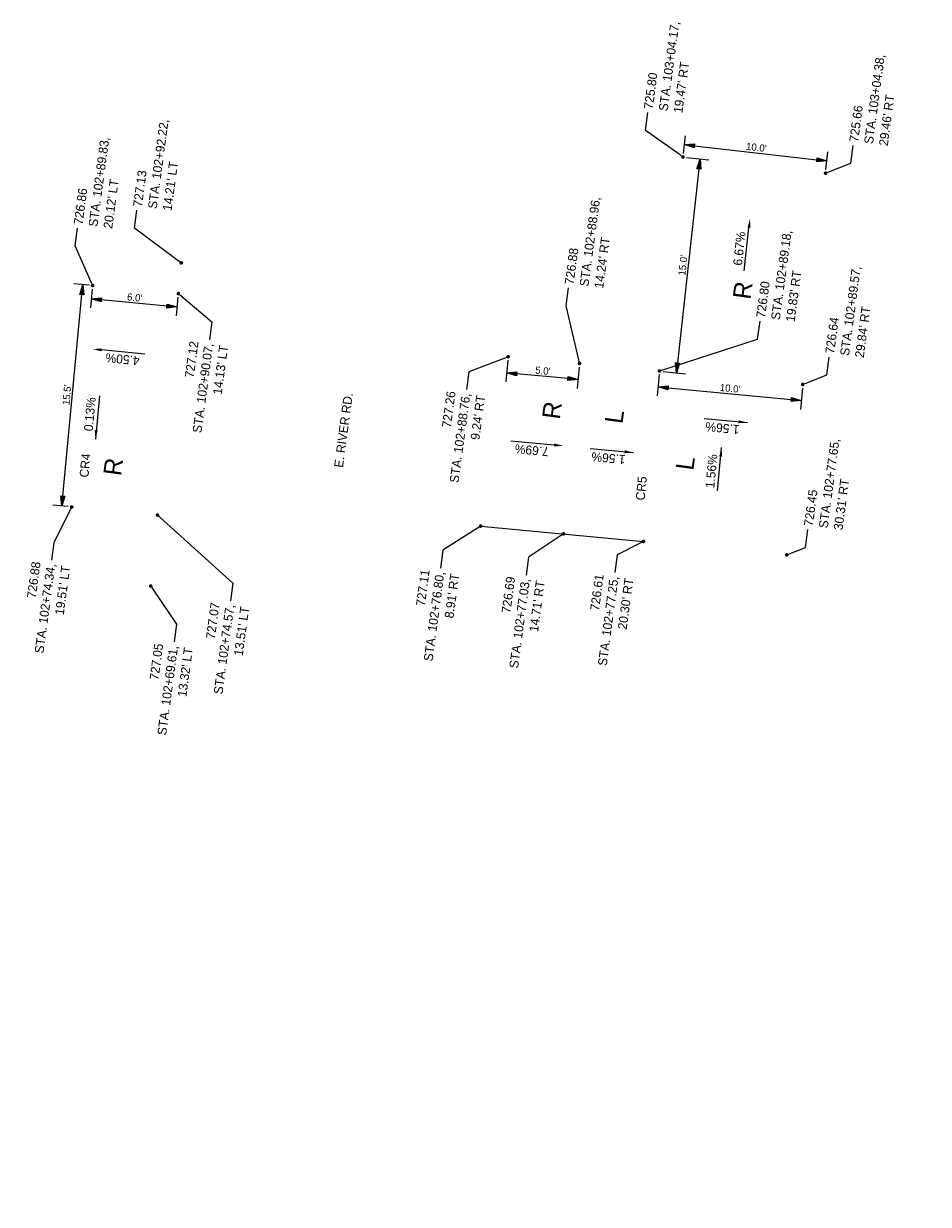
# Model space of a CAD drawing. Header units: feet. Extents: x 1464127 to 1492048, y 602360 to 652423.
# Tile 8 of 13: x 1481505 to 1481568, y 626972 to 627055. Entities that reach past the tile are written whole.
import ezdxf
from ezdxf import colors
from ezdxf.entities.mleader import LeaderData, LeaderLine
from ezdxf.math import Vec2, Vec3

# ---------------------------------------------------------------- set-up
doc = ezdxf.new("R2010")
doc.units = ezdxf.units.FT
doc.header["$MEASUREMENT"] = 0
doc.layers.add('GE_P_CL_Text', color=4, linetype='Continuous')
doc.layers.add('PV_P_Text', color=8, linetype='Continuous')
doc.styles.add('Slanted-Normal', font='font31.shx', dxfattribs={"height": 0.1})
doc.styles.get("Standard").update_dxf_attribs({"font": 'font31.shx'})
doc.dimstyles.new('Dec-1  Slanted', dxfattribs={"dimtxt": 0.14, "dimasz": 0.14, "dimexe": 0.07, "dimexo": 0.07, "dimgap": 0.07, "dimtad": 1, "dimdec": 1, "dimzin": 3, "dimdsep": 46, "dimtxsty": 'Slanted-Normal', "dimblk": 'Dim1', "dimcen": 0, "dimclrd": 95, "dimclre": 95, "dimclrt": 7, "dimadec": 1, "dimazin": 3, "dimtfac": 1, "dimtdec": 1, "dimtix": 1, "dimtofl": 0, "dimtmove": 1, "dimatfit": 3, "dimldrblk": 'Dim1', "dimfxl": 1, "dimtolj": 1, "dimtzin": 0, "dimlwd": -1, "dimlwe": -1, "dimarcsym": 0})

# ---------------------------------------------------------------- blocks, each defined once
blk = doc.blocks.new('Dim1')
h = blk.add_hatch(color=4)
h.dxf.hatch_style = 1
h.paths.add_polyline_path([(0, 0), (-1, -0.2), (-1, 0.2)])
at = {"color": 4}
blk.add_lwpolyline([(0, 0), (-1, -0.2), (-1, 0.2), (0, 0)], dxfattribs=at)
blk = doc.blocks.new('*D1074')
at = {"layer": 'Defpoints', "color": 0, "transparency": 16777216}
for p in [(1481509.718, 627036.407, 1565.532), (1481515.692, 627035.845, 1565.532), (1481509.63, 627035.471)]:
    blk.add_point(p, dxfattribs=at)
at = {"layer": 'PV_P_Text', "color": 95, "linetype": 'Continuous', "transparency": 16777216}
for p, q in [((1481509.695, 627036.158), (1481509.572, 627034.849)), ((1481515.668, 627035.596), (1481515.545, 627034.287)), ((1481514.907, 627034.974), (1481510.327, 627035.405))]:
    blk.add_line(p, q, dxfattribs=at)
at = {"layer": 'PV_P_Text', "color": 95, "transparency": 16777216, "xscale": 0.7000000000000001, "yscale": 0.7000000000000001, "zscale": 0.7000000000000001}
for p, rotation in [((1481509.63, 627035.471), 174.6235318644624), ((1481515.604, 627034.909), 354.6235318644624)]:
    blk.add_blockref('Dim1', p, dxfattribs=dict(at, rotation=rotation))
at = {"layer": 'PV_P_Text', "color": 7, "transparency": 16777216, "insert": (1481512.652, 627035.563), "char_height": 0.5, "attachment_point": 5, "rotation": 354.62353, "style": 'Slanted-Normal'}
blk.add_mtext("\\A1;6.0'", dxfattribs=at)
blk = doc.blocks.new('_Dot')
at = {"color": 0, "linetype": 'ByBlock', "lineweight": -2}
blk.add_line((-0.5, 0), (-1, 0), dxfattribs=at)
at = {"color": 0, "linetype": 'ByBlock', "const_width": 0.5}
blk.add_lwpolyline([(-0.25, 0, 1), (0.25, 0, 1)], format="xyb", close=True, dxfattribs=at)
blk = doc.blocks.new('*D1075')
at = {"layer": 'Defpoints', "color": 0, "transparency": 16777216}
for p in [(1481509.028, 627036.472), (1481509.718, 627036.407, 1565.532), (1481508.265, 627020.967, 1565.532)]:
    blk.add_point(p, dxfattribs=at)
at = {"layer": 'PV_P_Text', "color": 95, "linetype": 'Continuous', "transparency": 16777216}
for p, q in [((1481509.469, 627036.431), (1481508.406, 627036.531)), ((1481507.641, 627021.729), (1481508.963, 627035.775)), ((1481508.016, 627020.99), (1481506.953, 627021.09))]:
    blk.add_line(p, q, dxfattribs=at)
at = {"layer": 'PV_P_Text', "color": 95, "transparency": 16777216, "xscale": 0.7000000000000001, "yscale": 0.7000000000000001, "zscale": 0.7000000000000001}
for p, rotation in [((1481509.028, 627036.472), 84.62353186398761), ((1481507.575, 627021.032), 264.6235318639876)]:
    blk.add_blockref('Dim1', p, dxfattribs=dict(at, rotation=rotation))
at = {"layer": 'PV_P_Text', "color": 7, "transparency": 16777216, "insert": (1481507.928, 627028.787), "char_height": 0.5, "attachment_point": 5, "rotation": 84.62353, "style": 'Slanted-Normal'}
blk.add_mtext("\\A1;15.5'", dxfattribs=at)
blk = doc.blocks.new('*D1077')
at = {"layer": 'Defpoints', "color": 0, "transparency": 16777216}
for p in [(1481550.864, 627045.358, 1564.794), (1481549.224, 627030.448, 1565.532), (1481550.409, 627030.318)]:
    blk.add_point(p, dxfattribs=at)
at = {"layer": 'PV_P_Text', "color": 95, "linetype": 'Continuous', "transparency": 16777216}
for p, q in [((1481551.113, 627045.331), (1481552.67, 627045.159)), ((1481551.972, 627044.532), (1481550.485, 627031.013)), ((1481549.473, 627030.42), (1481551.03, 627030.249))]:
    blk.add_line(p, q, dxfattribs=at)
at = {"layer": 'PV_P_Text', "color": 95, "transparency": 16777216}
for p, xscale, yscale, zscale, rotation in [((1481552.049, 627045.228), 0.7, 0.7, 0.7, 83.72367222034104), ((1481550.409, 627030.318), 0.7000000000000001, 0.7000000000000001, 0.7000000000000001, 263.723672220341)]:
    blk.add_blockref('Dim1', p, dxfattribs=dict(at, xscale=xscale, yscale=yscale, zscale=zscale, rotation=rotation))
at = {"layer": 'PV_P_Text', "color": 7, "transparency": 16777216, "insert": (1481550.856, 627037.814), "char_height": 0.5, "attachment_point": 5, "rotation": 83.72367, "style": 'Slanted-Normal'}
blk.add_mtext("\\A1;15.0'", dxfattribs=at)
blk = doc.blocks.new('*D1078')
at = {"layer": 'Defpoints', "color": 0, "transparency": 16777216}
for p in [(1481538.675, 627031.441, 1565.532), (1481543.653, 627030.972, 1565.532), (1481538.57, 627030.325)]:
    blk.add_point(p, dxfattribs=at)
at = {"layer": 'PV_P_Text', "color": 95, "linetype": 'Continuous', "transparency": 16777216}
for p, q in [((1481538.651, 627031.192), (1481538.511, 627029.702)), ((1481543.629, 627030.723), (1481543.489, 627029.234)), ((1481542.851, 627029.922), (1481539.267, 627030.259))]:
    blk.add_line(p, q, dxfattribs=at)
at = {"layer": 'PV_P_Text', "color": 95, "transparency": 16777216, "xscale": 0.7000000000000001, "yscale": 0.7000000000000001, "zscale": 0.7000000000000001}
for p, rotation in [((1481538.57, 627030.325), 174.6235318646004), ((1481543.548, 627029.856), 354.6235318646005)]:
    blk.add_blockref('Dim1', p, dxfattribs=dict(at, rotation=rotation))
at = {"layer": 'PV_P_Text', "color": 7, "transparency": 16777216, "insert": (1481541.094, 627030.464), "char_height": 0.5, "attachment_point": 5, "rotation": 354.62353, "style": 'Slanted-Normal'}
blk.add_mtext("\\A1;5.0'", dxfattribs=at)
blk = doc.blocks.new('*D1114')
at = {"layer": 'Defpoints', "color": 0, "transparency": 16777216}
for p in [(1481550.864, 627045.358, 1564.794), (1481560.893, 627045.096), (1481560.795, 627044.233, 1564.794)]:
    blk.add_point(p, dxfattribs=at)
at = {"layer": 'PV_P_Text', "color": 95, "linetype": 'Continuous', "transparency": 16777216}
for p, q in [((1481550.892, 627045.606), (1481551.032, 627046.842)), ((1481551.658, 627046.142), (1481560.197, 627045.175)), ((1481560.823, 627044.481), (1481560.963, 627045.717))]:
    blk.add_line(p, q, dxfattribs=at)
at = {"layer": 'PV_P_Text', "color": 95, "transparency": 16777216, "xscale": 0.7000000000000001, "yscale": 0.7000000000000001, "zscale": 0.7000000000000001}
for p, rotation in [((1481550.962, 627046.221), 173.5363994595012), ((1481560.893, 627045.096), 353.5363994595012)]:
    blk.add_blockref('Dim1', p, dxfattribs=dict(at, rotation=rotation))
at = {"layer": 'PV_P_Text', "color": 7, "transparency": 16777216, "insert": (1481555.97, 627046.031), "char_height": 0.5, "attachment_point": 5, "rotation": 353.5364, "style": 'Slanted-Normal'}
blk.add_mtext("\\A1;10.0'", dxfattribs=at)
blk = doc.blocks.new('*D1115')
at = {"layer": 'Defpoints', "color": 0, "transparency": 16777216}
for p in [(1481549.224, 627030.448, 1565.532), (1481559.204, 627029.509, 1565.532), (1481559.099, 627028.393)]:
    blk.add_point(p, dxfattribs=at)
at = {"layer": 'PV_P_Text', "color": 95, "linetype": 'Continuous', "transparency": 16777216}
for p, q in [((1481549.201, 627030.199), (1481549.061, 627028.71)), ((1481549.816, 627029.266), (1481558.402, 627028.458)), ((1481559.181, 627029.26), (1481559.041, 627027.77))]:
    blk.add_line(p, q, dxfattribs=at)
at = {"layer": 'PV_P_Text', "color": 95, "transparency": 16777216, "xscale": 0.7000000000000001, "yscale": 0.7000000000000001, "zscale": 0.7000000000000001}
for p, rotation in [((1481549.119, 627029.332), 174.6235318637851), ((1481559.099, 627028.393), 354.6235318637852)]:
    blk.add_blockref('Dim1', p, dxfattribs=dict(at, rotation=rotation))
at = {"layer": 'PV_P_Text', "color": 7, "transparency": 16777216, "insert": (1481554.144, 627029.236), "char_height": 0.5, "attachment_point": 5, "rotation": 354.62353, "style": 'Slanted-Normal'}
blk.add_mtext("\\A1;10.0'", dxfattribs=at)

msp = doc.modelspace()

# ---------------------------------------------------------------- linework, layer by layer
at = {"layer": 'PV_P_Text', "color": 7, "linetype": 'ByBlock', "lineweight": -2}
for points, elevation in [([(1481555.128, 627037.42), (1481555.459, 627040.431)], 725.853), ([(1481513.364, 627031.63), (1481510.347, 627031.914)], 725.853), ([(1481510.198, 627028.71), (1481509.914, 627025.694)], -726.591), ([(1481538.868, 627025.572), (1481541.885, 627025.288)], 725.853)]:
    msp.add_lwpolyline(points, dxfattribs=dict(at, elevation=elevation))
for points in [[(1481552.336, 627027.136), (1481555.353, 627026.852)], [(1481544.395, 627025.043), (1481547.412, 627024.759)], [(1481553.262, 627022.088), (1481553.546, 627025.105)]]:
    msp.add_lwpolyline(points, dxfattribs=at)
at = {"layer": 'PV_P_Text', "flags": 128}
msp.add_lwpolyline([(1481536.762, 627019.635), (1481548.106, 627018.567)], dxfattribs=at)
at = {"layer": 'PV_P_Text', "color": 7}
for points in [[(1481555.563, 627040.42, 725.853), (1481555.528, 627041.053, 725.853), (1481555.356, 627040.443, 725.853)], [(1481510.357, 627032.018, 725.853), (1481509.725, 627031.973, 725.853), (1481510.337, 627031.811, 725.853)], [(1481554.721, 627026.807), (1481555.353, 627026.852), (1481554.741, 627027.014)], [(1481509.869, 627026.326, -726.591), (1481509.914, 627025.694, -726.591), (1481510.076, 627026.306, -726.591)], [(1481541.895, 627025.392, 725.853), (1481542.507, 627025.23, 725.853), (1481541.875, 627025.184, 725.853)], [(1481546.78, 627024.714), (1481547.412, 627024.759), (1481546.8, 627024.921)], [(1481553.383, 627024.492), (1481553.546, 627025.105), (1481553.591, 627024.473)]]:
    msp.add_solid(points, dxfattribs=at)

# ---------------------------------------------------------------- texts
at = {"layer": 'GE_P_CL_Text', "insert": (1481526.544, 627023.766), "char_height": 0.625, "attachment_point": 1, "rotation": 82.36389}
msp.add_mtext_dynamic_manual_height_columns('E. RIVER RD.', width=23.04044, gutter_width=10, heights=[0.727], dxfattribs=at)
at = {"layer": 'PV_P_Text', "color": 7, "attachment_point": 5}
for s, insert, char_height, rotation in [('6.67%', (1481554.79, 627038.981, 725.853), 0.625, 83.72367), ('R', (1481555.021, 627036.071, 726.591), 1.25, 82.36389), ('4.50%', (1481511.808, 627031.268, 725.853), 0.625, 174.62353), ('0.13%', (1481509.531, 627027.437, -726.591), 0.625, 84.62353), ('R', (1481541.732, 627027.711, 726.591), 1.25, 82.36389), ('L', (1481546.08, 627027.264), 1.25, 82.36389), ('1.56%', (1481553.61, 627026.468), 0.625, 174.62353), ('7.69%', (1481540.329, 627024.926, 725.853), 0.625, 174.62353), ('CR4', (1481509.194, 627023.861), 0.625, 84.62353), ('R', (1481511.154, 627023.773), 1.25, 82.36389), ('1.56%', (1481545.669, 627024.376), 0.625, 174.62353), ('L', (1481551.019, 627024.016), 1.25, 82.36389), ('1.56%', (1481552.844, 627023.464), 0.625, 84.62353), ('CR5', (1481547.958, 627022.265), 0.625, 84.62353)]:
    msp.add_mtext(s, dxfattribs=dict(at, insert=insert, char_height=char_height, rotation=rotation))

# ---------------------------------------------------------------- dimensions: what is measured, and where the dimension line sits
at = {"layer": 'PV_P_Text', "color": 7}
for p1, p2, distance, picture, middle in [((1481550.864, 627045.358, 725.853), (1481560.795, 627044.233, 725.853), 0.869, '*D1114', (1481555.97, 627046.031, -838.941)), ((1481550.864, 627045.358, 725.853), (1481549.224, 627030.448, 726.591), 1.191, '*D1077', (1481550.856, 627037.814, -838.941)), ((1481508.265, 627020.967, 726.591), (1481509.718, 627036.407, 726.591), 0.693, '*D1075', (1481507.928, 627028.787, -838.941)), ((1481515.692, 627035.845, 726.591), (1481509.718, 627036.407, 726.591), 0.94, '*D1074', (1481512.652, 627035.563, -838.941)), ((1481543.653, 627030.972, 726.591), (1481538.675, 627031.441, 726.591), 1.121, '*D1078', (1481541.094, 627030.464, -838.941)), ((1481549.224, 627030.448, 726.591), (1481559.204, 627029.509, 726.591), -1.121, '*D1115', (1481554.144, 627029.236, -838.941))]:
    dim = msp.add_aligned_dim(p1=p1, p2=p2, distance=distance, dimstyle='Dec-1  Slanted', override={"dimscale": 0, "dimexe": 0.125, "dimexo": 0.05, "dimgap": 0.025, "dimpost": "'"}, dxfattribs=at)
    dim.commit()
    dim.dimension.update_dxf_attribs({"geometry": picture, "text_midpoint": middle})

# ---------------------------------------------------------------- leaders
ml = msp.add_multileader_mtext('Standard', dxfattribs=at)
ml.set_content("725.80\\PSTA. 103+04.17, \\P19.47' RT", color=7)
ml.set_leader_properties()
ml.set_arrow_properties(name='DOT')
ml.build(insert=Vec2(0, 0))
ml.multileader.update_dxf_attribs({"text_right_attachment_type": 2, "dogleg_length": 0.25, "arrow_head_size": 0.25, "scale": 5})
ctx = ml.context
ctx.base_point, ctx.scale, ctx.char_height, ctx.arrow_head_size, ctx.landing_gap_size, ctx.plane_origin, ctx.plane_x_axis, ctx.plane_y_axis = Vec3(1481548.406, 627048.458, 725.853), 5, 0.625, 0.25, 0.25, Vec3(1481564.006, 627029.415, 725.853), Vec3(0.132881, 0.991132), Vec3(-0.991132, 0.132881)
ctx.right_attachment = 2
notes = []
notes.append((ctx, [(1, (1, 1, 0), (1481548.24, 627047.219, 725.853), (0.132881, 0.991132), 1.25, [(0, [(1481550.864, 627045.358, 725.853)], 0, [])])]))
ctx.mtext.insert, ctx.mtext.text_direction, ctx.mtext.rotation, ctx.mtext.flow_direction = Vec3(1481548.129, 627048.748, 725.853), Vec3(0.132881, 0.991132), 1.437521, 5
ml = msp.add_multileader_mtext('Standard', dxfattribs=at)
ml.set_content("725.66\\PSTA. 103+04.38, \\P29.46' RT", color=7)
ml.set_leader_properties()
ml.set_arrow_properties(name='DOT')
ml.build(insert=Vec2(0, 0))
ml.multileader.update_dxf_attribs({"text_right_attachment_type": 2, "dogleg_length": 0.25, "arrow_head_size": 0.25, "scale": 5})
ctx = ml.context
ctx.base_point, ctx.scale, ctx.char_height, ctx.arrow_head_size, ctx.landing_gap_size, ctx.plane_origin, ctx.plane_x_axis, ctx.plane_y_axis = Vec3(1481562.72, 627046.171, 725.853), 5, 0.625, 0.25, 0.25, Vec3(1481573.915, 627028.636, 725.853), Vec3(0.132881, 0.991132), Vec3(-0.991132, 0.132881)
ctx.right_attachment = 2
notes.append((ctx, [(1, (1, 1, 0), (1481562.553, 627044.932, 725.853), (0.132881, 0.991132), 1.25, [(0, [(1481560.795, 627044.233, 725.853)], 0, [])])]))
ctx.mtext.insert, ctx.mtext.text_direction, ctx.mtext.rotation, ctx.mtext.flow_direction = Vec3(1481562.443, 627046.46, 725.853), Vec3(0.132881, 0.991132), 1.437521, 5
ml = msp.add_multileader_mtext('Standard', dxfattribs=at)
ml.set_content("727.13\\PSTA. 102+92.22, \\P14.21' LT", color=7)
ml.set_leader_properties()
ml.set_arrow_properties(name='DOT')
ml.build(insert=Vec2(0, 0))
ml.multileader.update_dxf_attribs({"text_right_attachment_type": 2, "dogleg_length": 0.25, "arrow_head_size": 0.25, "scale": 5})
ctx = ml.context
ctx.base_point, ctx.scale, ctx.char_height, ctx.arrow_head_size, ctx.landing_gap_size, ctx.plane_origin, ctx.plane_x_axis, ctx.plane_y_axis = Vec3(1481512.81, 627041.648), 5, 0.625, 0.25, 0.25, Vec3(1481529.918, 627030.035), Vec3(0.132881, 0.991132), Vec3(-0.991132, 0.132881)
ctx.right_attachment = 2
notes.append((ctx, [(1, (1, 1, 0), (1481512.644, 627040.41), (0.132881, 0.991132), 1.25, [(0, [(1481515.893, 627037.982)], 0, [])])]))
ctx.mtext.insert, ctx.mtext.text_direction, ctx.mtext.rotation, ctx.mtext.flow_direction = Vec3(1481512.534, 627041.938), Vec3(0.132881, 0.991132), 1.437521, 5
ml = msp.add_multileader_mtext('Standard', dxfattribs=at)
ml.set_content("726.86\\PSTA. 102+89.83, \\P20.12' LT", color=7)
ml.set_leader_properties()
ml.set_arrow_properties(name='DOT')
ml.build(insert=Vec2(0, 0))
ml.multileader.update_dxf_attribs({"text_right_attachment_type": 2, "dogleg_length": 0.25, "arrow_head_size": 0.25, "scale": 5})
ctx = ml.context
ctx.base_point, ctx.scale, ctx.char_height, ctx.arrow_head_size, ctx.landing_gap_size, ctx.plane_origin, ctx.plane_x_axis, ctx.plane_y_axis = Vec3(1481508.674, 627040.405, 726.591), 5, 0.625, 0.25, 0.25, Vec3(1481523.743, 627028.46, 726.591), Vec3(0.132881, 0.991132), Vec3(-0.991132, 0.132881)
ctx.right_attachment = 2
notes.append((ctx, [(1, (1, 1, 0), (1481508.508, 627039.166, 726.591), (0.132881, 0.991132), 1.25, [(0, [(1481509.718, 627036.407, 726.591)], 0, [])])]))
ctx.mtext.insert, ctx.mtext.text_direction, ctx.mtext.rotation, ctx.mtext.flow_direction = Vec3(1481508.398, 627040.694, 726.591), Vec3(0.132881, 0.991132), 1.437521, 5
ml = msp.add_multileader_mtext('Standard', dxfattribs=at)
ml.set_content("726.88\\PSTA. 102+88.96, \\P14.24' RT", color=7)
ml.set_leader_properties()
ml.set_arrow_properties(name='DOT')
ml.build(insert=Vec2(0, 0))
ml.multileader.update_dxf_attribs({"text_right_attachment_type": 2, "dogleg_length": 0.25, "arrow_head_size": 0.25, "scale": 5})
ctx = ml.context
ctx.base_point, ctx.scale, ctx.char_height, ctx.arrow_head_size, ctx.landing_gap_size, ctx.plane_origin, ctx.plane_x_axis, ctx.plane_y_axis = Vec3(1481542.889, 627036.236, 727.329), 5, 0.625, 0.25, 0.25, Vec3(1481557.678, 627023.025, 727.329), Vec3(0.132881, 0.991132), Vec3(-0.991132, 0.132881)
ctx.right_attachment = 2
notes.append((ctx, [(1, (1, 1, 0), (1481542.723, 627034.997, 727.329), (0.132881, 0.991132), 1.25, [(0, [(1481543.653, 627030.972, 727.329)], 0, [])])]))
ctx.mtext.insert, ctx.mtext.text_direction, ctx.mtext.rotation, ctx.mtext.flow_direction = Vec3(1481542.613, 627036.525, 727.329), Vec3(0.132881, 0.991132), 1.437521, 5
ml = msp.add_multileader_mtext('Standard', dxfattribs=at)
ml.set_content("726.80\\PSTA. 102+89.18, \\P19.83' RT", color=7)
ml.set_leader_properties()
ml.set_arrow_properties(name='DOT')
ml.build(insert=Vec2(0, 0))
ml.multileader.update_dxf_attribs({"text_right_attachment_type": 2, "dogleg_length": 0.25, "arrow_head_size": 0.25, "scale": 5})
ctx = ml.context
ctx.base_point, ctx.scale, ctx.char_height, ctx.arrow_head_size, ctx.landing_gap_size, ctx.plane_origin, ctx.plane_x_axis, ctx.plane_y_axis = Vec3(1481556.23, 627033.91, 726.591), 5, 0.625, 0.25, 0.25, Vec3(1481563.249, 627022.501, 726.591), Vec3(0.132881, 0.991132), Vec3(-0.991132, 0.132881)
ctx.right_attachment = 2
notes.append((ctx, [(1, (1, 1, 0), (1481556.064, 627032.671, 726.591), (0.132881, 0.991132), 1.25, [(0, [(1481549.224, 627030.448, 726.591)], 0, [])])]))
ctx.mtext.insert, ctx.mtext.text_direction, ctx.mtext.rotation, ctx.mtext.flow_direction = Vec3(1481555.954, 627034.199, 726.591), Vec3(0.132881, 0.991132), 1.437521, 5
ml = msp.add_multileader_mtext('Standard', dxfattribs=at)
ml.set_content("726.64\\PSTA. 102+89.57, \\P29.84' RT", color=7)
ml.set_leader_properties()
ml.set_arrow_properties(name='DOT')
ml.build(insert=Vec2(0, 0))
ml.multileader.update_dxf_attribs({"text_right_attachment_type": 2, "dogleg_length": 0.25, "arrow_head_size": 0.25, "scale": 5})
ctx = ml.context
ctx.base_point, ctx.scale, ctx.char_height, ctx.arrow_head_size, ctx.landing_gap_size, ctx.plane_origin, ctx.plane_x_axis, ctx.plane_y_axis = Vec3(1481561.046, 627031.41, 726.591), 5, 0.625, 0.25, 0.25, Vec3(1481573.229, 627021.561, 726.591), Vec3(0.132881, 0.991132), Vec3(-0.991132, 0.132881)
ctx.right_attachment = 2
notes.append((ctx, [(1, (1, 1, 0), (1481560.88, 627030.171, 726.591), (0.132881, 0.991132), 1.25, [(0, [(1481559.204, 627029.509, 726.591)], 0, [])])]))
ctx.mtext.insert, ctx.mtext.text_direction, ctx.mtext.rotation, ctx.mtext.flow_direction = Vec3(1481560.769, 627031.699, 726.591), Vec3(0.132881, 0.991132), 1.437521, 5
ml = msp.add_multileader_mtext('Standard', dxfattribs=at)
ml.set_content("727.12\\PSTA. 102+90.07, \\P14.13' LT", color=7)
ml.set_leader_properties()
ml.set_arrow_properties(name='DOT')
ml.build(insert=Vec2(0, 0))
ml.multileader.update_dxf_attribs({"text_right_attachment_type": 2, "dogleg_length": 0.25, "arrow_head_size": 0.25, "scale": 5})
ctx = ml.context
ctx.base_point, ctx.scale, ctx.char_height, ctx.arrow_head_size, ctx.landing_gap_size, ctx.plane_origin, ctx.plane_x_axis, ctx.plane_y_axis = Vec3(1481515.764, 627024.842, 726.591), 5, 0.625, 0.25, 0.25, Vec3(1481529.717, 627027.898, 726.591), Vec3(0.132881, 0.991132), Vec3(-0.991132, 0.132881)
ctx.right_attachment, ctx.text_align_type = 2, 2
notes.append((ctx, [(0, (1, 1, 0), (1481518.025, 627033.867, 726.591), (-0.132881, -0.991132), 1.25, [(0, [(1481515.692, 627035.845, 726.591)], 0, [])])]))
ctx.mtext.insert, ctx.mtext.text_direction, ctx.mtext.rotation, ctx.mtext.alignment, ctx.mtext.flow_direction = Vec3(1481516.484, 627032.56, 726.591), Vec3(0.132881, 0.991132), 1.437521, 3, 5
ml = msp.add_multileader_mtext('Standard', dxfattribs=at)
ml.set_content("727.26\\PSTA. 102+88.76, \\P9.24' RT", color=7)
ml.set_leader_properties()
ml.set_arrow_properties(name='DOT')
ml.build(insert=Vec2(0, 0))
ml.multileader.update_dxf_attribs({"text_right_attachment_type": 2, "dogleg_length": 0.25, "arrow_head_size": 0.25, "scale": 5})
ctx = ml.context
ctx.base_point, ctx.scale, ctx.char_height, ctx.arrow_head_size, ctx.landing_gap_size, ctx.plane_origin, ctx.plane_x_axis, ctx.plane_y_axis = Vec3(1481533.695, 627021.481), 5, 0.625, 0.25, 0.25, Vec3(1481552.7, 627023.493), Vec3(0.132881, 0.991132), Vec3(-0.991132, 0.132881)
ctx.right_attachment, ctx.text_align_type = 2, 2
notes.append((ctx, [(0, (1, 1, 0), (1481535.94, 627030.388), (-0.132881, -0.991132), 1.25, [(0, [(1481538.675, 627031.441)], 0, [])])]))
ctx.mtext.insert, ctx.mtext.text_direction, ctx.mtext.rotation, ctx.mtext.alignment, ctx.mtext.flow_direction = Vec3(1481534.399, 627029.081), Vec3(0.132881, 0.991132), 1.437521, 3, 5
ml = msp.add_multileader_mtext('Standard', dxfattribs=at)
ml.set_content("726.45\\PSTA. 102+77.65, \\P30.31' RT", color=7)
ml.set_leader_properties()
ml.set_arrow_properties(name='DOT')
ml.build(insert=Vec2(0, 0))
ml.multileader.update_dxf_attribs({"text_right_attachment_type": 2, "dogleg_length": 0.25, "arrow_head_size": 0.25, "scale": 5})
ctx = ml.context
ctx.base_point, ctx.scale, ctx.char_height, ctx.arrow_head_size, ctx.landing_gap_size, ctx.plane_origin, ctx.plane_x_axis, ctx.plane_y_axis = Vec3(1481559.561, 627019.392, 725.853), 5, 0.625, 0.25, 0.25, Vec3(1481572.111, 627009.681, 725.853), Vec3(0.132881, 0.991132), Vec3(-0.991132, 0.132881)
ctx.right_attachment = 2
notes.append((ctx, [(1, (1, 1, 0), (1481559.395, 627018.153, 725.853), (0.132881, 0.991132), 1.25, [(0, [(1481558.086, 627017.628, 725.853)], 0, [])])]))
ctx.mtext.insert, ctx.mtext.text_direction, ctx.mtext.rotation, ctx.mtext.flow_direction = Vec3(1481559.285, 627019.681, 725.853), Vec3(0.132881, 0.991132), 1.437521, 5
ml = msp.add_multileader_mtext('Standard', dxfattribs=at)
ml.set_content("726.88\\PSTA. 102+74.34, \\P19.51' LT", color=7)
ml.set_leader_properties()
ml.set_arrow_properties(name='DOT')
ml.build(insert=Vec2(0, 0))
ml.multileader.update_dxf_attribs({"text_right_attachment_type": 2, "dogleg_length": 0.25, "arrow_head_size": 0.25, "scale": 5})
ctx = ml.context
ctx.base_point, ctx.scale, ctx.char_height, ctx.arrow_head_size, ctx.landing_gap_size, ctx.plane_origin, ctx.plane_x_axis, ctx.plane_y_axis = Vec3(1481504.774, 627009.585, 726.591), 5, 0.625, 0.25, 0.25, Vec3(1481522.29, 627013.02, 726.591), Vec3(0.132881, 0.991132), Vec3(-0.991132, 0.132881)
ctx.right_attachment, ctx.text_align_type = 2, 2
notes.append((ctx, [(0, (1, 1, 0), (1481507.02, 627018.502, 726.591), (-0.132881, -0.991132), 1.25, [(0, [(1481508.265, 627020.967, 726.591)], 0, [])])]))
ctx.mtext.insert, ctx.mtext.text_direction, ctx.mtext.rotation, ctx.mtext.alignment, ctx.mtext.flow_direction = Vec3(1481505.479, 627017.195, 726.591), Vec3(0.132881, 0.991132), 1.437521, 3, 5
ml = msp.add_multileader_mtext('Standard', dxfattribs=at)
ml.set_content("727.07\\PSTA. 102+74.57, \\P13.51' LT", color=7)
ml.set_leader_properties()
ml.set_arrow_properties(name='DOT')
ml.build(insert=Vec2(0, 0))
ml.multileader.update_dxf_attribs({"text_right_attachment_type": 2, "dogleg_length": 0.25, "arrow_head_size": 0.25, "scale": 5})
ctx = ml.context
ctx.base_point, ctx.scale, ctx.char_height, ctx.arrow_head_size, ctx.landing_gap_size, ctx.plane_origin, ctx.plane_x_axis, ctx.plane_y_axis = Vec3(1481517.253, 627006.764, 726.591), 5, 0.625, 0.25, 0.25, Vec3(1481528.263, 627012.457, 726.591), Vec3(0.132881, 0.991132), Vec3(-0.991132, 0.132881)
ctx.right_attachment, ctx.text_align_type = 2, 2
notes.append((ctx, [(0, (1, 1, 0), (1481519.497, 627015.656, 726.591), (-0.132881, -0.991132), 1.25, [(0, [(1481514.239, 627020.405, 726.591)], 0, [])])]))
ctx.mtext.insert, ctx.mtext.text_direction, ctx.mtext.rotation, ctx.mtext.alignment, ctx.mtext.flow_direction = Vec3(1481517.955, 627014.349, 726.591), Vec3(0.132881, 0.991132), 1.437521, 3, 5
ml = msp.add_multileader_mtext('Standard', dxfattribs=at)
ml.set_content("727.11\\PSTA. 102+76.80, \\P8.91' RT", color=7)
ml.set_leader_properties()
ml.set_arrow_properties(name='DOT')
ml.build(insert=Vec2(0, 0))
ml.multileader.update_dxf_attribs({"text_right_attachment_type": 2, "dogleg_length": 0.25, "arrow_head_size": 0.25, "scale": 5})
ctx = ml.context
ctx.base_point, ctx.scale, ctx.char_height, ctx.arrow_head_size, ctx.landing_gap_size, ctx.plane_origin, ctx.plane_x_axis, ctx.plane_y_axis = Vec3(1481531.88, 627008.986), 5, 0.625, 0.25, 0.25, Vec3(1481550.787, 627011.688), Vec3(0.132881, 0.991132), Vec3(-0.991132, 0.132881)
ctx.right_attachment, ctx.text_align_type = 2, 2
notes.append((ctx, [(0, (1, 1, 0), (1481534.133, 627017.952), (-0.132881, -0.991132), 1.25, [(0, [(1481536.762, 627019.635)], 0, [])])]))
ctx.mtext.insert, ctx.mtext.text_direction, ctx.mtext.rotation, ctx.mtext.alignment, ctx.mtext.flow_direction = Vec3(1481532.591, 627016.645), Vec3(0.132881, 0.991132), 1.437521, 3, 5
ml = msp.add_multileader_mtext('Standard', dxfattribs=at)
ml.set_content("726.69\\PSTA. 102+77.03, \\P14.71' RT", color=7)
ml.set_leader_properties()
ml.set_arrow_properties(name='DOT')
ml.build(insert=Vec2(0, 0))
ml.multileader.update_dxf_attribs({"text_right_attachment_type": 2, "dogleg_length": 0.25, "arrow_head_size": 0.25, "scale": 5})
ctx = ml.context
ctx.base_point, ctx.scale, ctx.char_height, ctx.arrow_head_size, ctx.landing_gap_size, ctx.plane_origin, ctx.plane_x_axis, ctx.plane_y_axis = Vec3(1481537.839, 627008.505, 1452.444), 5, 0.625, 0.25, 0.25, Vec3(1481556.559, 627011.145, 1452.444), Vec3(0.132881, 0.991132), Vec3(-0.991132, 0.132881)
ctx.right_attachment, ctx.text_align_type = 2, 2
notes.append((ctx, [(0, (1, 1, 0), (1481540.091, 627017.46, 1452.444), (-0.132881, -0.991132), 1.25, [(0, [(1481542.535, 627019.092, 1452.444)], 0, [])])]))
ctx.mtext.insert, ctx.mtext.text_direction, ctx.mtext.rotation, ctx.mtext.alignment, ctx.mtext.flow_direction = Vec3(1481538.55, 627016.154, 1452.444), Vec3(0.132881, 0.991132), 1.437521, 3, 5
ml = msp.add_multileader_mtext('Standard', dxfattribs=at)
ml.set_content("726.61\\PSTA. 102+77.25, \\P20.30' RT", color=7)
ml.set_leader_properties()
ml.set_arrow_properties(name='DOT')
ml.build(insert=Vec2(0, 0))
ml.multileader.update_dxf_attribs({"text_right_attachment_type": 2, "dogleg_length": 0.25, "arrow_head_size": 0.25, "scale": 5})
ctx = ml.context
ctx.base_point, ctx.scale, ctx.char_height, ctx.arrow_head_size, ctx.landing_gap_size, ctx.plane_origin, ctx.plane_x_axis, ctx.plane_y_axis = Vec3(1481544.025, 627008.754, 725.853), 5, 0.625, 0.25, 0.25, Vec3(1481562.131, 627010.62, 725.853), Vec3(0.132881, 0.991132), Vec3(-0.991132, 0.132881)
ctx.right_attachment, ctx.text_align_type = 2, 2
notes.append((ctx, [(0, (1, 1, 0), (1481546.266, 627017.631, 725.853), (-0.132881, -0.991132), 1.25, [(0, [(1481548.106, 627018.567, 725.853)], 0, [])])]))
ctx.mtext.insert, ctx.mtext.text_direction, ctx.mtext.rotation, ctx.mtext.alignment, ctx.mtext.flow_direction = Vec3(1481544.725, 627016.324, 725.853), Vec3(0.132881, 0.991132), 1.437521, 3, 5
ml = msp.add_multileader_mtext('Standard', dxfattribs=at)
ml.set_content("727.05\\PSTA. 102+69.61, \\P13.32' LT", color=7)
ml.set_leader_properties()
ml.set_arrow_properties(name='DOT')
ml.build(insert=Vec2(0, 0))
ml.multileader.update_dxf_attribs({"text_right_attachment_type": 2, "dogleg_length": 0.25, "arrow_head_size": 0.25, "scale": 5})
ctx = ml.context
ctx.base_point, ctx.scale, ctx.char_height, ctx.arrow_head_size, ctx.landing_gap_size, ctx.plane_origin, ctx.plane_x_axis, ctx.plane_y_axis = Vec3(1481513.352, 627004.107, 726.591), 5, 0.625, 0.25, 0.25, Vec3(1481527.798, 627007.509, 726.591), Vec3(0.132881, 0.991132), Vec3(-0.991132, 0.132881)
ctx.right_attachment, ctx.text_align_type = 2, 2
notes.append((ctx, [(0, (1, 1, 0), (1481515.568, 627012.797, 726.591), (-0.132881, -0.991132), 1.25, [(0, [(1481513.773, 627015.456, 726.591)], 0, [])])]))
ctx.mtext.insert, ctx.mtext.text_direction, ctx.mtext.rotation, ctx.mtext.width, ctx.mtext.alignment, ctx.mtext.flow_direction = Vec3(1481514.026, 627011.49, 726.591), Vec3(0.132881, 0.991132), 1.437521, 7.818, 3, 5
for ctx, leaders in notes:
    for number, flags, end, landing, length, lines in leaders:
        leader = LeaderData()
        leader.index, (leader.has_last_leader_line, leader.has_dogleg_vector, leader.attachment_direction) = number, flags
        leader.last_leader_point, leader.dogleg_vector, leader.dogleg_length = Vec3(end), Vec3(landing), length
        for number, points, colour, breaks in lines:
            line = LeaderLine()
            line.index, line.vertices, line.color, line.breaks = number, Vec3.list(points), colors.encode_raw_color(colour), breaks
            leader.lines.append(line)
        ctx.leaders.append(leader)

doc.saveas('drawing.dxf')
